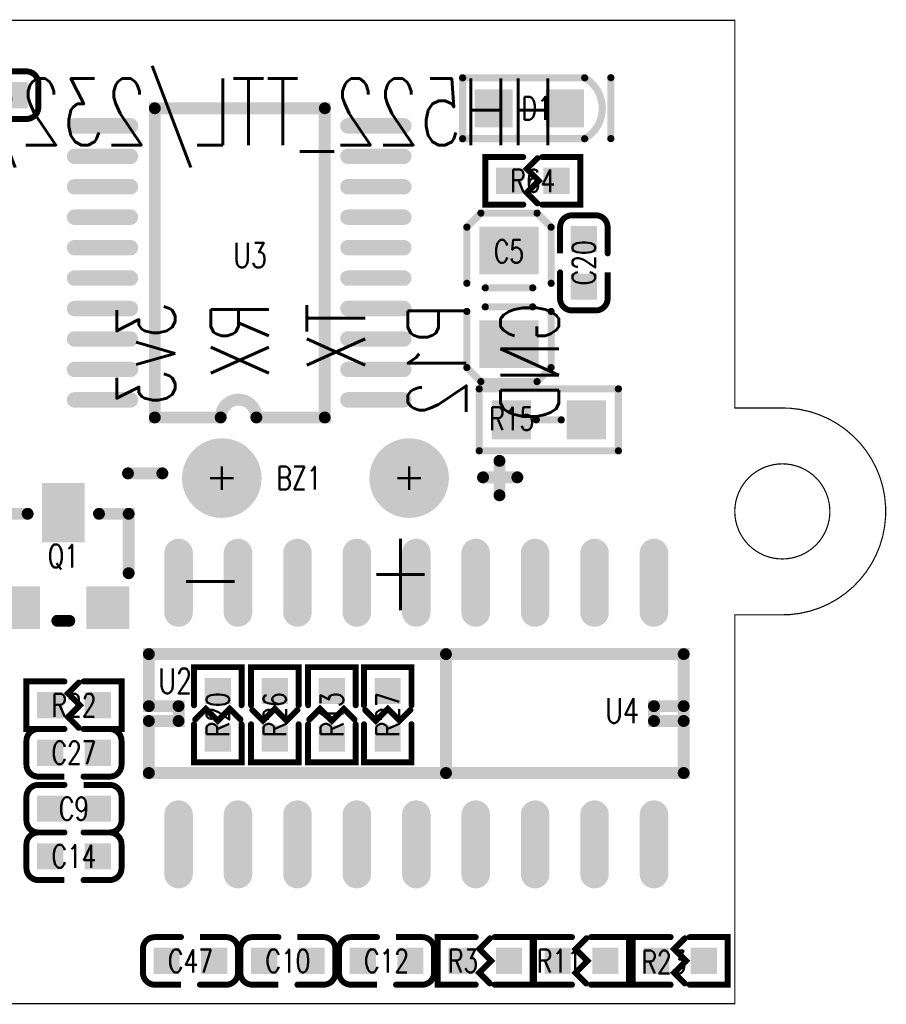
# Model space of a CAD drawing. Extents: x -3.2 to 35.3, y 0 to 21.
# Tile 2 of 2: x 16.8 to 35.3, y 0 to 21. Entities that reach past the tile are written whole.
import ezdxf
from ezdxf.enums import TextEntityAlignment as Align

# ---------------------------------------------------------------- set-up
doc = ezdxf.new("R2010")
doc.units = 0
for name, color, linetype in [('BOARD_CUTOUT_00', 6, 'CONTINUOUS'), ('BOARD_OUTLINE_00', 6, 'CONTINUOUS'), ('DRIL_NPLTE_THRU_01', 16, 'CONTINUOUS'), ('DRIL_NPLTE_THRU_02', 176, 'CONTINUOUS'), ('DRIL_PLTE_THRU_01', 16, 'CONTINUOUS'), ('DRIL_PLTE_THRU_02', 176, 'CONTINUOUS'), ('DRIL_SYMBOL', 6, 'CONTINUOUS'), ('PADS_BOT', 5, 'CONTINUOUS'), ('PADS_INNER', 1, 'CONTINUOUS'), ('PADS_TOP', 1, 'CONTINUOUS'), ('PART_NAME_01', 254, 'CONTINUOUS'), ('PART_NAME_126', 2, 'CONTINUOUS'), ('PART_TOP_2DLINE_00', 96, 'CONTINUOUS'), ('TEXT_129', 56, 'CONTINUOUS')]:
    doc.layers.add(name, color=color, linetype=linetype)
doc.styles.add('W0$07', font='simplex', dxfattribs={"width": 0.75})
doc.styles.add('W0$0762', font='simplex', dxfattribs={"width": 0.75})
doc.styles.add('W0$1778', font='simplex', dxfattribs={"width": 0.75})
doc.styles.add('W0$2032', font='simplex', dxfattribs={"width": 0.75})
doc.styles.add('W0$254', font='simplex', dxfattribs={"width": 0.75})

# ---------------------------------------------------------------- blocks, each defined once
blk = doc.blocks.new('SMOOTH_0$0254')
at = {"const_width": 0.0127}
blk.add_lwpolyline([(-0.00635, 0, 1), (0.00635, 0, 1)], format="xyb", close=True, dxfattribs=at)
blk = doc.blocks.new('BOARD_21')
at = {"layer": 'BOARD_CUTOUT_00', "const_width": 0.0254}
blk.add_lwpolyline([(32.0548, 10.5156, 1), (34.0868, 10.5156, 1)], format="xyb", close=True, dxfattribs=at)
at = {"layer": 'BOARD_OUTLINE_00', "const_width": 0.0254}
blk.add_lwpolyline([(0, 0), (32.0548, 0), (32.0548, 8.3058), (33.02, 8.3058, 1.0229506), (33.02, 12.7254), (32.0548, 12.7254), (32.0548, 21.0058), (0, 21.0058), (0, 12.7254), (-1.0668, 12.7254, 0.9775643), (-1.0668, 8.3058), (0, 8.3058)], format="xyb", close=True, dxfattribs=at)
at = {"layer": 'BOARD_OUTLINE_00'}
for p in [(32.0548, 21.0058), (32.0548, 12.7254), (33.02, 12.7254), (32.0548, 8.3058), (33.02, 8.3058), (32.0548, 0)]:
    blk.add_blockref('SMOOTH_0$0254', p, dxfattribs=at)
blk = doc.blocks.new('SMOOTH_0$254')
at = {"const_width": 0.127}
blk.add_lwpolyline([(-0.0635, 0, 1), (0.0635, 0, 1)], format="xyb", close=True, dxfattribs=at)
blk = doc.blocks.new('PART_BODY_TOP_16')
at = {"layer": 'PART_TOP_2DLINE_00', "const_width": 0.254}
blk.add_lwpolyline([(-1.8288, -3.302), (-1.8288, 3.302), (-0.366896, 3.302, 1), (0.395104, 3.302), (1.8034, 3.302), (1.8034, -3.302)], format="xyb", close=True, dxfattribs=at)
at = {"layer": 'PART_TOP_2DLINE_00'}
for p in [(-1.8288, 3.302), (-0.366896, 3.302), (0.395104, 3.302), (1.8034, 3.302), (-1.8288, -3.302), (1.8034, -3.302)]:
    blk.add_blockref('SMOOTH_0$254', p, dxfattribs=at)
blk = doc.blocks.new('DRIL_HOLE_0')
blk.add_lwpolyline([(0, 0, 1), (0, 0, 1)], format="xyb", close=True)
blk = doc.blocks.new('PAD_0')
blk.add_lwpolyline([(0, 0, 1), (0, 0, 1)], format="xyb", close=True)
blk = doc.blocks.new('PAD_1')
at = {"const_width": 0.1651}
blk.add_lwpolyline([(-0.5969, -0.08255), (0.5969, -0.08255, 1), (0.5969, 0.08255), (-0.5969, 0.08255, 1)], format="xyb", close=True, dxfattribs=at)
blk = doc.blocks.new('STK_TOP_224')
at = {"layer": 'DRIL_PLTE_THRU_01'}
blk.add_blockref('DRIL_HOLE_0', (0, 0), dxfattribs=at)
at = {"layer": 'DRIL_PLTE_THRU_02'}
blk.add_blockref('DRIL_HOLE_0', (0, 0), dxfattribs=at)
at = {"layer": 'PADS_BOT'}
blk.add_blockref('PAD_0', (0, 0), dxfattribs=at)
at = {"layer": 'PADS_INNER'}
blk.add_blockref('PAD_0', (0, 0), dxfattribs=at)
at = {"layer": 'PADS_TOP'}
blk.add_blockref('PAD_1', (0, 0), dxfattribs=at)
blk = doc.blocks.new('SYM_TOP_18')
for name, p in [('PART_BODY_TOP_16', (0, 0)), ('STK_TOP_224', (-2.921, 2.92608)), ('STK_TOP_224', (2.921, 2.92608)), ('STK_TOP_224', (-2.921, 2.27584)), ('STK_TOP_224', (2.921, 2.27584)), ('STK_TOP_224', (-2.921, 1.6256)), ('STK_TOP_224', (2.921, 1.6256)), ('STK_TOP_224', (-2.921, 0.97536)), ('STK_TOP_224', (2.921, 0.97536)), ('STK_TOP_224', (-2.921, 0.32512)), ('STK_TOP_224', (2.921, 0.32512)), ('STK_TOP_224', (-2.921, -0.32512)), ('STK_TOP_224', (2.921, -0.32512)), ('STK_TOP_224', (-2.921, -0.97536)), ('STK_TOP_224', (2.921, -0.97536)), ('STK_TOP_224', (-2.921, -1.6256)), ('STK_TOP_224', (2.921, -1.6256)), ('STK_TOP_224', (-2.921, -2.27584)), ('STK_TOP_224', (2.921, -2.27584)), ('STK_TOP_224', (-2.921, -2.92608)), ('STK_TOP_224', (2.921, -2.92608))]:
    blk.add_blockref(name, p)
blk = doc.blocks.new('PART_TOP_0')
blk.add_blockref('SYM_TOP_18', (0, 0))
at = {"layer": 'PART_NAME_01', "style": 'W0$0762', "width": 0.75}
blk.add_text('U3', height=0.5334, rotation=180, dxfattribs=at).set_placement((0.127, 0.102))
blk = doc.blocks.new('SMOOTH_0$127')
at = {"const_width": 0.0635}
blk.add_lwpolyline([(-0.03175, 0, 1), (0.03175, 0, 1)], format="xyb", close=True, dxfattribs=at)
blk = doc.blocks.new('PART_BODY_TOP_6')
at = {"layer": 'PART_TOP_2DLINE_00', "const_width": 0.127}
for points in [[(-0.2032, 0.508), (-1.016, 0.508), (-1.016, -0.508), (-0.2032, -0.508)], [(0.1016, 0.4826), (-0.127, 0.254), (0.127, 0), (-0.127, -0.254), (0.1016, -0.4826)], [(0.2032, 0.508), (1.016, 0.508), (1.016, -0.508), (0.2032, -0.508)]]:
    blk.add_lwpolyline(points, dxfattribs=at)
at = {"layer": 'PART_TOP_2DLINE_00'}
for p in [(-1.016, 0.508), (-0.2032, 0.508), (0.1016, 0.4826), (0.2032, 0.508), (1.016, 0.508), (-0.127, 0.254), (0.127, 0), (-0.127, -0.254), (0.1016, -0.4826), (-1.016, -0.508), (-0.2032, -0.508), (0.2032, -0.508), (1.016, -0.508)]:
    blk.add_blockref('SMOOTH_0$127', p, dxfattribs=at)
blk = doc.blocks.new('PAD_2')
at = {"const_width": 0.5588}
blk.add_lwpolyline([(-0.2794, 0), (0.2794, 0)], dxfattribs=at)
blk = doc.blocks.new('STK_TOP_15')
at = {"layer": 'DRIL_PLTE_THRU_01'}
blk.add_blockref('DRIL_HOLE_0', (0, 0), dxfattribs=at)
at = {"layer": 'DRIL_PLTE_THRU_02'}
blk.add_blockref('DRIL_HOLE_0', (0, 0), dxfattribs=at)
at = {"layer": 'PADS_BOT'}
blk.add_blockref('PAD_0', (0, 0), dxfattribs=at)
at = {"layer": 'PADS_INNER'}
blk.add_blockref('PAD_0', (0, 0), dxfattribs=at)
at = {"layer": 'PADS_TOP'}
blk.add_blockref('PAD_2', (0, 0), dxfattribs=at)
blk = doc.blocks.new('SYM_TOP_9')
for name, p in [('PART_BODY_TOP_6', (0, 0)), ('STK_TOP_15', (-0.508, 0)), ('STK_TOP_15', (0.508, 0))]:
    blk.add_blockref(name, p)
blk = doc.blocks.new('PART_TOP_1')
blk.add_blockref('SYM_TOP_9', (0, 0))
at = {"layer": 'PART_NAME_126', "style": 'W0$07', "width": 0.75}
blk.add_text('R27', height=0.49, dxfattribs=at).set_placement((0, 0), align=Align.MIDDLE_CENTER)
blk = doc.blocks.new('PART_TOP_2')
blk.add_blockref('SYM_TOP_9', (0, 0))
at = {"layer": 'PART_NAME_126', "style": 'W0$07', "width": 0.75}
blk.add_text('R13', height=0.49, rotation=-180, dxfattribs=at).set_placement((0, 0), align=Align.MIDDLE_CENTER)
blk = doc.blocks.new('PART_TOP_3')
blk.add_blockref('SYM_TOP_9', (0, 0))
at = {"layer": 'PART_NAME_126', "style": 'W0$07', "width": 0.75}
blk.add_text('R26', height=0.49, dxfattribs=at).set_placement((0, 0), align=Align.MIDDLE_CENTER)
blk = doc.blocks.new('PART_TOP_4')
blk.add_blockref('SYM_TOP_9', (0, 0))
at = {"layer": 'PART_NAME_126', "style": 'W0$07', "width": 0.75}
blk.add_text('R3', height=0.49, dxfattribs=at).set_placement((-0.473, 0), align=Align.MIDDLE_CENTER)
blk = doc.blocks.new('PART_BODY_TOP_5')
at = {"layer": 'PART_TOP_2DLINE_00', "const_width": 0.127}
for points in [[(-0.2032, 0.508), (-0.762, 0.508, 0.4142136), (-1.016, 0.254), (-1.016, -0.254, 0.4142136), (-0.762, -0.508), (-0.2032, -0.508)], [(0.2032, -0.508), (0.762, -0.508, 0.4142136), (1.016, -0.254), (1.016, 0.254, 0.4142136), (0.762, 0.508), (0.2032, 0.508)]]:
    blk.add_lwpolyline(points, format="xyb", dxfattribs=at)
at = {"layer": 'PART_TOP_2DLINE_00'}
for p in [(-0.762, 0.508), (-0.2032, 0.508), (0.2032, -0.508), (0.762, -0.508)]:
    blk.add_blockref('SMOOTH_0$127', p, dxfattribs=at)
blk = doc.blocks.new('SYM_TOP_8')
for name, p in [('PART_BODY_TOP_5', (0, 0)), ('STK_TOP_15', (-0.508, 0)), ('STK_TOP_15', (0.508, 0))]:
    blk.add_blockref(name, p)
blk = doc.blocks.new('PART_TOP_5')
blk.add_blockref('SYM_TOP_8', (0, 0))
at = {"layer": 'PART_NAME_126', "style": 'W0$07', "width": 0.75}
blk.add_text('C10', height=0.49, rotation=-180, dxfattribs=at).set_placement((0, 0), align=Align.MIDDLE_CENTER)
blk = doc.blocks.new('PART_TOP_6')
blk.add_blockref('SYM_TOP_8', (0, 0))
at = {"layer": 'PART_NAME_126', "style": 'W0$07', "width": 0.75}
blk.add_text('C47', height=0.49, dxfattribs=at).set_placement((0, 0), align=Align.MIDDLE_CENTER)
blk = doc.blocks.new('PART_TOP_7')
blk.add_blockref('SYM_TOP_8', (0, 0))
at = {"layer": 'PART_NAME_126', "style": 'W0$07', "width": 0.75}
blk.add_text('C12', height=0.49, dxfattribs=at).set_placement((0, 0), align=Align.MIDDLE_CENTER)
blk = doc.blocks.new('PART_TOP_8')
blk.add_blockref('SYM_TOP_9', (0, 0))
at = {"layer": 'PART_NAME_126', "style": 'W0$07', "width": 0.75}
blk.add_text('R11', height=0.49, dxfattribs=at).set_placement((-0.473, 0), align=Align.MIDDLE_CENTER)
blk = doc.blocks.new('PART_TOP_9')
blk.add_blockref('SYM_TOP_9', (0, 0))
at = {"layer": 'PART_NAME_126', "style": 'W0$07', "width": 0.75}
blk.add_text('R23', height=0.49, dxfattribs=at).set_placement((-0.346, -0.0254), align=Align.MIDDLE_CENTER)
blk = doc.blocks.new('SMOOTH_0$1524')
at = {"const_width": 0.0762}
blk.add_lwpolyline([(-0.0381, 0, 1), (0.0381, 0, 1)], format="xyb", close=True, dxfattribs=at)
blk = doc.blocks.new('PART_BODY_TOP_12')
at = {"layer": 'PART_TOP_2DLINE_00', "const_width": 0.152}
blk.add_lwpolyline([(1.186, -0.65, 0.57968), (1.186, 0.65), (-1.422, 0.65), (-1.422, -0.65)], format="xyb", close=True, dxfattribs=at)
blk.add_lwpolyline([(1.745, 0.653), (1.745, -0.648)], dxfattribs=at)
at = {"layer": 'PART_TOP_2DLINE_00'}
for p in [(-1.422, 0.65), (1.186, 0.65), (1.745, 0.653), (-1.422, -0.65), (1.186, -0.65), (1.745, -0.648)]:
    blk.add_blockref('SMOOTH_0$1524', p, dxfattribs=at)
blk = doc.blocks.new('PAD_3')
at = {"const_width": 0.8128}
blk.add_lwpolyline([(-0.4064, 0), (0.4064, 0)], dxfattribs=at)
blk = doc.blocks.new('STK_TOP_47')
at = {"layer": 'DRIL_NPLTE_THRU_01'}
blk.add_blockref('DRIL_HOLE_0', (0, 0), dxfattribs=at)
at = {"layer": 'DRIL_NPLTE_THRU_02'}
blk.add_blockref('DRIL_HOLE_0', (0, 0), dxfattribs=at)
at = {"layer": 'PADS_BOT'}
blk.add_blockref('PAD_0', (0, 0), dxfattribs=at)
at = {"layer": 'PADS_INNER'}
blk.add_blockref('PAD_0', (0, 0), dxfattribs=at)
at = {"layer": 'PADS_TOP'}
blk.add_blockref('PAD_3', (0, 0), dxfattribs=at)
blk = doc.blocks.new('SYM_TOP_14')
for name, p in [('PART_BODY_TOP_12', (0, 0)), ('STK_TOP_47', (-0.762, 0)), ('STK_TOP_47', (0.762, 0))]:
    blk.add_blockref(name, p)
blk = doc.blocks.new('PART_TOP_10')
blk.add_blockref('SYM_TOP_14', (0, 0))
at = {"layer": 'PART_NAME_126', "style": 'W0$07', "width": 0.75}
blk.add_text('D1', height=0.49, dxfattribs=at).set_placement((0.161, 0.001), align=Align.MIDDLE_CENTER)
blk = doc.blocks.new('PART_TOP_17')
blk.add_blockref('SYM_TOP_9', (0, 0))
at = {"layer": 'PART_NAME_126', "style": 'W0$07', "width": 0.75}
blk.add_text('R64', height=0.49, dxfattribs=at).set_placement((0, 0), align=Align.MIDDLE_CENTER)
blk = doc.blocks.new('PART_BODY_TOP_7')
at = {"layer": 'PART_TOP_2DLINE_00', "const_width": 0.1524}
blk.add_lwpolyline([(-0.6858, 0.6604), (2.286, 0.6604), (2.286, -0.6604), (-0.6858, -0.6604)], close=True, dxfattribs=at)
blk.add_lwpolyline([(0.5334, 0), (1.0668, 0)], dxfattribs=at)
at = {"layer": 'PART_TOP_2DLINE_00'}
for p in [(-0.6858, 0.6604), (2.286, 0.6604), (0.5334, 0), (1.0668, 0), (-0.6858, -0.6604), (2.286, -0.6604)]:
    blk.add_blockref('SMOOTH_0$1524', p, dxfattribs=at)
blk = doc.blocks.new('PAD_5')
at = {"const_width": 0.8382}
blk.add_lwpolyline([(-0.4191, 0), (0.4191, 0)], dxfattribs=at)
blk = doc.blocks.new('STK_TOP_22')
at = {"layer": 'DRIL_PLTE_THRU_01'}
blk.add_blockref('DRIL_HOLE_0', (0, 0), dxfattribs=at)
at = {"layer": 'DRIL_PLTE_THRU_02'}
blk.add_blockref('DRIL_HOLE_0', (0, 0), dxfattribs=at)
at = {"layer": 'PADS_BOT'}
blk.add_blockref('PAD_0', (0, 0), dxfattribs=at)
at = {"layer": 'PADS_INNER'}
blk.add_blockref('PAD_0', (0, 0), dxfattribs=at)
at = {"layer": 'PADS_TOP'}
blk.add_blockref('PAD_5', (0, 0), dxfattribs=at)
blk = doc.blocks.new('SYM_TOP_10')
for name, p in [('PART_BODY_TOP_7', (0, 0)), ('STK_TOP_22', (0, 0)), ('STK_TOP_22', (1.6002, 0))]:
    blk.add_blockref(name, p)
blk = doc.blocks.new('PART_TOP_18')
blk.add_blockref('SYM_TOP_10', (0, 0))
at = {"layer": 'PART_NAME_126', "style": 'W0$07', "width": 0.75}
blk.add_text('R15', height=0.49, dxfattribs=at).set_placement((0.0096, 0.0254), align=Align.MIDDLE_CENTER)
blk = doc.blocks.new('PART_TOP_19')
blk.add_blockref('SYM_TOP_9', (0, 0))
at = {"layer": 'PART_NAME_126', "style": 'W0$07', "width": 0.75}
blk.add_text('R20', height=0.49, rotation=-180, dxfattribs=at).set_placement((0, 0), align=Align.MIDDLE_CENTER)
blk = doc.blocks.new('PART_BODY_TOP_17')
at = {"layer": 'PART_TOP_2DLINE_00', "const_width": 0.254}
blk.add_lwpolyline([(-5.08, -1.27), (-5.08, -0.15875), (-4.445, -0.15875), (-4.445, 0.15875), (-5.08, 0.15875), (-5.08, 1.27), (6.35, 1.27), (6.35, -1.27)], close=True, dxfattribs=at)
at = {"layer": 'PART_TOP_2DLINE_00'}
for p in [(-5.08, 1.27), (6.35, 1.27), (-5.08, 0.15875), (-4.445, 0.15875), (-5.08, -0.15875), (-4.445, -0.15875), (-5.08, -1.27), (6.35, -1.27)]:
    blk.add_blockref('SMOOTH_0$254', p, dxfattribs=at)
blk = doc.blocks.new('PAD_6')
at = {"const_width": 0.3048}
blk.add_lwpolyline([(-0.635, -0.1524), (0.635, -0.1524, 1), (0.635, 0.1524), (-0.635, 0.1524, 1)], format="xyb", close=True, dxfattribs=at)
blk = doc.blocks.new('STK_TOP_21')
at = {"layer": 'DRIL_NPLTE_THRU_01'}
blk.add_blockref('DRIL_HOLE_0', (0, 0), dxfattribs=at)
at = {"layer": 'DRIL_NPLTE_THRU_02'}
blk.add_blockref('DRIL_HOLE_0', (0, 0), dxfattribs=at)
at = {"layer": 'PADS_BOT'}
blk.add_blockref('PAD_0', (0, 0), dxfattribs=at)
at = {"layer": 'PADS_INNER'}
blk.add_blockref('PAD_0', (0, 0), dxfattribs=at)
at = {"layer": 'PADS_TOP', "rotation": 90}
blk.add_blockref('PAD_6', (0, 0), dxfattribs=at)
blk = doc.blocks.new('SYM_TOP_19')
for name, p in [('STK_TOP_21', (-4.445, 2.794)), ('STK_TOP_21', (-3.175, 2.794)), ('STK_TOP_21', (-1.905, 2.794)), ('STK_TOP_21', (-0.635, 2.794)), ('STK_TOP_21', (0.635, 2.794)), ('STK_TOP_21', (1.905, 2.794)), ('STK_TOP_21', (3.175, 2.794)), ('STK_TOP_21', (4.445, 2.794)), ('STK_TOP_21', (5.715, 2.794)), ('PART_BODY_TOP_17', (0, 0)), ('STK_TOP_21', (-4.445, -2.794)), ('STK_TOP_21', (-3.175, -2.794)), ('STK_TOP_21', (-1.905, -2.794)), ('STK_TOP_21', (-0.635, -2.794)), ('STK_TOP_21', (0.635, -2.794)), ('STK_TOP_21', (1.905, -2.794)), ('STK_TOP_21', (3.175, -2.794)), ('STK_TOP_21', (4.445, -2.794)), ('STK_TOP_21', (5.715, -2.794))]:
    blk.add_blockref(name, p)
blk = doc.blocks.new('PART_TOP_20')
blk.add_blockref('SYM_TOP_19', (0, 0))
at = {"layer": 'PART_NAME_01', "style": 'W0$0762', "width": 0.75}
blk.add_text('U2', height=0.5334, dxfattribs=at).set_placement((-4.8768, 0.4318))
blk = doc.blocks.new('PART_BODY_TOP_15')
at = {"layer": 'PART_TOP_2DLINE_00', "const_width": 0.254}
for points in [[(-4.42, -0.267), (-4.42, 0.468)], [(-4.802, 0.085), (-4.068, 0.085)], [(2.785, 0), (3.52, 0)]]:
    blk.add_lwpolyline(points, dxfattribs=at)
at = {"layer": 'PART_TOP_2DLINE_00', "const_width": 0.127}
for points in [[(-4.068, 0.022, 1), (-4.068, 0.149, 1)], [(-4.42, -0.33, 1), (-4.42, -0.203, 1)]]:
    blk.add_lwpolyline(points, format="xyb", close=True, dxfattribs=at)
at = {"layer": 'PART_TOP_2DLINE_00'}
for p in [(-4.42, 0.468), (-4.802, 0.085), (-4.068, 0.085), (2.785, 0), (3.52, 0), (-4.42, -0.267)]:
    blk.add_blockref('SMOOTH_0$254', p, dxfattribs=at)
blk = doc.blocks.new('DRIL_SYMBOL_0$9')
at = {"layer": 'DRIL_SYMBOL', "const_width": 0.0508}
for points in [[(0, -0.254), (0, 0.254)], [(-0.254, 0), (0.254, 0)]]:
    blk.add_lwpolyline(points, dxfattribs=at)
blk = doc.blocks.new('DRIL_HOLE_0$9')
at = {"const_width": 0.45}
blk.add_lwpolyline([(-0.225, 0, 1), (0.225, 0, 1)], format="xyb", close=True, dxfattribs=at)
blk.add_blockref('DRIL_SYMBOL_0$9', (0, 0))
blk = doc.blocks.new('PAD_7')
at = {"const_width": 0.85}
blk.add_lwpolyline([(0, -0.425, 1), (0, 0.425, 1)], format="xyb", close=True, dxfattribs=at)
blk = doc.blocks.new('STK_TOP_105')
at = {"layer": 'DRIL_PLTE_THRU_01'}
blk.add_blockref('DRIL_HOLE_0$9', (0, 0), dxfattribs=at)
at = {"layer": 'DRIL_PLTE_THRU_02'}
blk.add_blockref('DRIL_HOLE_0$9', (0, 0), dxfattribs=at)
at = {"layer": 'PADS_BOT'}
blk.add_blockref('PAD_7', (0, 0), dxfattribs=at)
at = {"layer": 'PADS_INNER'}
blk.add_blockref('PAD_7', (0, 0), dxfattribs=at)
at = {"layer": 'PADS_TOP'}
blk.add_blockref('PAD_7', (0, 0), dxfattribs=at)
blk = doc.blocks.new('SYM_TOP_17')
for name, p in [('STK_TOP_105', (-2.4892, 0.1016)), ('STK_TOP_105', (1.5146, 0.1016)), ('PART_BODY_TOP_15', (0, 0))]:
    blk.add_blockref(name, p)
blk = doc.blocks.new('PART_TOP_21')
blk.add_blockref('SYM_TOP_17', (0, 0))
at = {"layer": 'PART_NAME_126', "style": 'W0$07', "width": 0.75}
blk.add_text('BZ1', height=0.49, rotation=-180, dxfattribs=at).set_placement((-0.1331, 0.1016), align=Align.MIDDLE_CENTER)
blk = doc.blocks.new('PART_TOP_22')
blk.add_blockref('SYM_TOP_8', (0, 0))
at = {"layer": 'PART_NAME_126', "style": 'W0$07', "width": 0.75}
blk.add_text('C20', height=0.49, dxfattribs=at).set_placement((0, 0), align=Align.MIDDLE_CENTER)
blk = doc.blocks.new('PART_BODY_TOP_14')
at = {"layer": 'PART_TOP_2DLINE_00', "const_width": 0.254}
for points in [[(-0.762, 1.016), (-1.397, 1.016), (-1.397, -0.254)], [(0.762, 1.016), (1.397, 1.016), (1.397, -0.254)], [(-0.127, -1.27), (0.127, -1.27)]]:
    blk.add_lwpolyline(points, dxfattribs=at)
at = {"layer": 'PART_TOP_2DLINE_00'}
for p in [(-1.397, 1.016), (-0.762, 1.016), (0.762, 1.016), (1.397, 1.016), (-1.397, -0.254), (1.397, -0.254), (-0.127, -1.27), (0.127, -1.27)]:
    blk.add_blockref('SMOOTH_0$254', p, dxfattribs=at)
blk = doc.blocks.new('PAD_8')
at = {"const_width": 0.9144}
blk.add_lwpolyline([(-0.4572, 0), (0.4572, 0)], dxfattribs=at)
blk = doc.blocks.new('STK_TOP_106')
at = {"layer": 'DRIL_PLTE_THRU_01'}
blk.add_blockref('DRIL_HOLE_0', (0, 0), dxfattribs=at)
at = {"layer": 'DRIL_PLTE_THRU_02'}
blk.add_blockref('DRIL_HOLE_0', (0, 0), dxfattribs=at)
at = {"layer": 'PADS_BOT'}
blk.add_blockref('PAD_0', (0, 0), dxfattribs=at)
at = {"layer": 'PADS_INNER'}
blk.add_blockref('PAD_0', (0, 0), dxfattribs=at)
at = {"layer": 'PADS_TOP'}
blk.add_blockref('PAD_8', (0, 0), dxfattribs=at)
blk = doc.blocks.new('PAD_9')
at = {"const_width": 0.914}
blk.add_lwpolyline([(-0.635, 0), (0.635, 0)], dxfattribs=at)
blk = doc.blocks.new('STK_TOP_107')
at = {"layer": 'DRIL_PLTE_THRU_01'}
blk.add_blockref('DRIL_HOLE_0', (0, 0), dxfattribs=at)
at = {"layer": 'DRIL_PLTE_THRU_02'}
blk.add_blockref('DRIL_HOLE_0', (0, 0), dxfattribs=at)
at = {"layer": 'PADS_BOT'}
blk.add_blockref('PAD_0', (0, 0), dxfattribs=at)
at = {"layer": 'PADS_INNER'}
blk.add_blockref('PAD_0', (0, 0), dxfattribs=at)
at = {"layer": 'PADS_TOP', "rotation": 90}
blk.add_blockref('PAD_9', (0, 0), dxfattribs=at)
blk = doc.blocks.new('SYM_TOP_16')
for name, p in [('STK_TOP_107', (0, 1.0414)), ('PART_BODY_TOP_14', (0, 0)), ('STK_TOP_106', (-0.9525, -0.9906)), ('STK_TOP_106', (0.9525, -0.9906))]:
    blk.add_blockref(name, p)
blk = doc.blocks.new('PART_TOP_23')
blk.add_blockref('SYM_TOP_16', (0, 0))
at = {"layer": 'PART_NAME_126', "style": 'W0$07', "width": 0.75}
blk.add_text('Q1', height=0.49, dxfattribs=at).set_placement((0, 0.1143), align=Align.MIDDLE_CENTER)
blk = doc.blocks.new('PART_TOP_24')
blk.add_blockref('SYM_TOP_9', (0, 0))
at = {"layer": 'PART_NAME_126', "style": 'W0$07', "width": 0.75}
blk.add_text('R22', height=0.49, dxfattribs=at).set_placement((0, 0), align=Align.MIDDLE_CENTER)
blk = doc.blocks.new('PART_TOP_25')
blk.add_blockref('SYM_TOP_8', (0, 0))
at = {"layer": 'PART_NAME_126', "style": 'W0$07', "width": 0.75}
blk.add_text('C27', height=0.49, dxfattribs=at).set_placement((0, 0), align=Align.MIDDLE_CENTER)
blk = doc.blocks.new('PART_TOP_26')
blk.add_blockref('SYM_TOP_8', (0, 0))
at = {"layer": 'PART_NAME_126', "style": 'W0$07', "width": 0.75}
blk.add_text('C9', height=0.49, dxfattribs=at).set_placement((0, 0), align=Align.MIDDLE_CENTER)
blk = doc.blocks.new('PART_TOP_27')
blk.add_blockref('SYM_TOP_8', (0, 0))
at = {"layer": 'PART_NAME_126', "style": 'W0$07', "width": 0.75}
blk.add_text('C14', height=0.49, rotation=-180, dxfattribs=at).set_placement((0, 0), align=Align.MIDDLE_CENTER)
blk = doc.blocks.new('PART_TOP_28')
blk.add_blockref('SYM_TOP_8', (0, 0))
at = {"layer": 'PART_NAME_126', "style": 'W0$07', "width": 0.75}
blk.add_text('C13', height=0.49, rotation=-180, dxfattribs=at).set_placement((0, 0), align=Align.MIDDLE_CENTER)
blk = doc.blocks.new('PART_BODY_TOP_8')
at = {"layer": 'PART_TOP_2DLINE_00', "const_width": 0.1524}
for points in [[(-0.3, 0.9), (-1.5, 0.9), (-1.8, 0.6), (-1.8, -0.6), (-1.5, -0.9), (-0.3, -0.9)], [(0.3, 0.9), (1.5, 0.9), (1.8, 0.6), (1.8, -0.6), (1.5, -0.9), (0.3, -0.9)], [(-0.2032, 0.508), (-0.2032, -0.508)], [(0.2032, 0.508), (0.2032, -0.508)]]:
    blk.add_lwpolyline(points, dxfattribs=at)
at = {"layer": 'PART_TOP_2DLINE_00'}
for p in [(-1.5, 0.9), (-0.3, 0.9), (0.3, 0.9), (1.5, 0.9), (-1.8, 0.6), (1.8, 0.6), (-0.2032, 0.508), (0.2032, 0.508), (-1.8, -0.6), (-0.2032, -0.508), (0.2032, -0.508), (1.8, -0.6), (-1.5, -0.9), (-0.3, -0.9), (0.3, -0.9), (1.5, -0.9)]:
    blk.add_blockref('SMOOTH_0$1524', p, dxfattribs=at)
blk = doc.blocks.new('PAD_4')
at = {"const_width": 1.016}
blk.add_lwpolyline([(-0.635, 0), (0.635, 0)], dxfattribs=at)
blk = doc.blocks.new('STK_TOP_24')
at = {"layer": 'DRIL_PLTE_THRU_01'}
blk.add_blockref('DRIL_HOLE_0', (0, 0), dxfattribs=at)
at = {"layer": 'DRIL_PLTE_THRU_02'}
blk.add_blockref('DRIL_HOLE_0', (0, 0), dxfattribs=at)
at = {"layer": 'PADS_BOT'}
blk.add_blockref('PAD_0', (0, 0), dxfattribs=at)
at = {"layer": 'PADS_INNER'}
blk.add_blockref('PAD_0', (0, 0), dxfattribs=at)
at = {"layer": 'PADS_TOP', "rotation": 90}
blk.add_blockref('PAD_4', (0, 0), dxfattribs=at)
blk = doc.blocks.new('SYM_TOP_11')
for name, p in [('STK_TOP_24', (-0.999998, 0)), ('STK_TOP_24', (0.999998, 0)), ('PART_BODY_TOP_8', (0, 0))]:
    blk.add_blockref(name, p)
blk = doc.blocks.new('PART_TOP_53')
blk.add_blockref('SYM_TOP_11', (0, 0))
at = {"layer": 'PART_NAME_126', "style": 'W0$07', "width": 0.75}
blk.add_text('C5', height=0.49, rotation=-270, dxfattribs=at).set_placement((-0.981, 0), align=Align.MIDDLE_CENTER)
blk = doc.blocks.new('PART_BODY_TOP_24')
at = {"layer": 'PART_TOP_2DLINE_00', "const_width": 0.254}
blk.add_lwpolyline([(-2.54, -1.27), (-2.54, -0.15875), (-1.905, -0.15875), (-1.905, 0.15875), (-2.54, 0.15875), (-2.54, 1.27), (2.54, 1.27), (2.54, -1.27)], close=True, dxfattribs=at)
at = {"layer": 'PART_TOP_2DLINE_00'}
for p in [(-2.54, 1.27), (2.54, 1.27), (-2.54, 0.15875), (-1.905, 0.15875), (-2.54, -0.15875), (-1.905, -0.15875), (-2.54, -1.27), (2.54, -1.27)]:
    blk.add_blockref('SMOOTH_0$254', p, dxfattribs=at)
blk = doc.blocks.new('SYM_TOP_24')
for name, p in [('STK_TOP_21', (-1.905, 2.794)), ('STK_TOP_21', (-0.635, 2.794)), ('STK_TOP_21', (0.635, 2.794)), ('STK_TOP_21', (1.905, 2.794)), ('PART_BODY_TOP_24', (0, 0)), ('STK_TOP_21', (-1.905, -2.794)), ('STK_TOP_21', (-0.635, -2.794)), ('STK_TOP_21', (0.635, -2.794)), ('STK_TOP_21', (1.905, -2.794))]:
    blk.add_blockref(name, p)
blk = doc.blocks.new('PART_TOP_54')
blk.add_blockref('SYM_TOP_24', (0, 0))
at = {"layer": 'PART_NAME_01', "style": 'W0$0762', "width": 0.75}
blk.add_text('U4', height=0.5334, rotation=180, dxfattribs=at).set_placement((-0.864, 0.203))

msp = doc.modelspace()

# ---------------------------------------------------------------- block references
for name, p in [('BOARD_21', (0, 0)), ('PART_TOP_10', (27.6606, 19.1262)), ('PART_TOP_17', (27.7368, 17.5768)), ('PART_TOP_18', (27.2796, 12.4714)), ('PART_TOP_23', (17.7038, 9.4488)), ('PART_TOP_20', (24.6126, 6.1976)), ('PART_TOP_24', (17.9324, 6.3754)), ('PART_TOP_25', (17.9324, 5.3594)), ('PART_TOP_26', (17.9324, 4.1656)), ('PART_TOP_6', (20.4216, 0.9144)), ('PART_TOP_7', (24.6126, 0.9144)), ('PART_TOP_4', (26.7208, 0.9144)), ('PART_TOP_8', (28.7782, 0.9144)), ('PART_TOP_9', (30.8864, 0.9144))]:
    msp.add_blockref(name, p)
for name, p, rotation in [('PART_TOP_28', (16.1544, 19.4056), 180), ('PART_TOP_0', (21.463, 15.8242), 180), ('PART_TOP_53', (27.2288, 15.0876), 270), ('PART_TOP_22', (28.829, 15.8242), 90), ('PART_TOP_21', (22.606, 11.3284), 180), ('PART_TOP_54', (28.4226, 6.1976), 180), ('PART_TOP_19', (21.0058, 6.1722), 270), ('PART_TOP_3', (22.225, 6.1722), 90), ('PART_TOP_2', (23.4442, 6.1722), 270), ('PART_TOP_1', (24.638, 6.1722), 90), ('PART_TOP_27', (17.9324, 3.1496), 180), ('PART_TOP_5', (22.5044, 0.9144), 180)]:
    msp.add_blockref(name, p, dxfattribs=dict(rotation=rotation))

# ---------------------------------------------------------------- texts
at = {"layer": 'TEXT_129', "text_generation_flag": 2, "width": 0.75}
for s, height, style, p in [('HH522_TTL/232/485_V2.2', 1.4224, 'W0$2032', (28.2448, 18.3388)), ('+', 1.778, 'W0$254', (25.654, 8.4074)), ('-', 1.778, 'W0$254', (21.59, 8.255))]:
    msp.add_text(s, height=height, dxfattribs=dict(at, style=style)).set_placement(p)
at = {"layer": 'TEXT_129', "style": 'W0$1778', "text_generation_flag": 2, "width": 0.75}
for s, p in [('3v3', (20.0914, 15.0114)), ('RX', (22.098, 14.986)), ('TX', (24.1554, 14.9606)), ('P12', (26.3144, 14.9606)), ('GND', (28.2956, 14.986))]:
    msp.add_text(s, height=1.2446, rotation=90, dxfattribs=at).set_placement(p)

doc.saveas('drawing.dxf')
